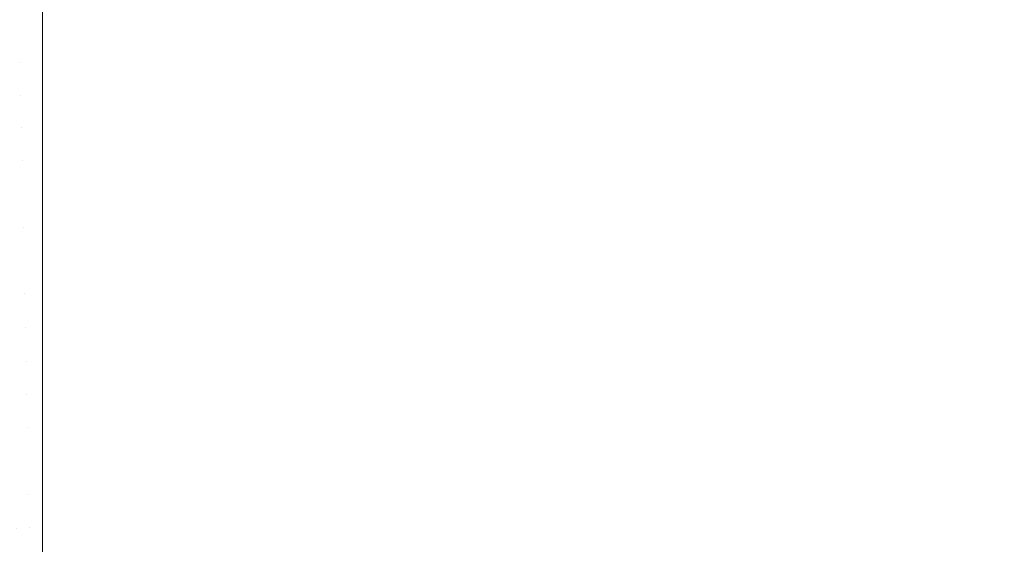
# Model space of a CAD drawing. Header units: centimetres. Extents: x -17.1 to 18.2, y 3.4 to 5.2.
# Tile 80 of 256: x -17.0217 to -16.9621, y 5.137 to 5.1687. Entities that reach past the tile are written whole.
import ezdxf

# ---------------------------------------------------------------- set-up
doc = ezdxf.new("R2010")
doc.units = ezdxf.units.CM
doc.header["$LTSCALE"] = 2.54
doc.layers.add('Lucido design-1', color=7, linetype='Continuous')

# ---------------------------------------------------------------- blocks, each defined once
blk = doc.blocks.new('Gruppo-4-1')
at = {"color": 7, "linetype": 'Continuous', "lineweight": 9}
for points, invisible_edges in [([(-17.021713, 5.168048, -1872.242071), (-17.020308, 5.167771, -1872.241786), (-17.020308, 5.170923, -1872.244803), (-17.021752, 5.16996, -1872.243887)], 13), ([(-17.020308, 5.170923, -1872.244803), (-17.020308, 5.167771, -1872.241786), (18.147234, 5.167771, -1872.241786), (18.147234, 5.169981, -1872.243902)], 10), ([(-17.020308, 5.168075, -1872.988951), (-17.020308, 5.169981, -1872.987127), (-5.297794, 5.170923, -1872.986225), (-5.297794, 5.167771, -1872.989242)], 10), ([(-17.020308, 5.169981, -1872.987127), (-17.020308, 5.168075, -1872.988951), (-17.021713, 5.168048, -1872.988957), (-17.021752, 5.16996, -1872.987141)], 14), ([(-17.021713, 5.168048, -1872.242071), (-17.023115, 5.167948, -1872.242071), (-17.023035, 5.166014, -1872.240327), (-17.021673, 5.166111, -1872.240327)], 15), ([(-17.023035, 5.166014, -1872.990701), (-17.023115, 5.167948, -1872.988957), (-17.021713, 5.168048, -1872.988957), (-17.021673, 5.166111, -1872.990701)], 15), ([(-17.021713, 5.168048, -1872.988957), (-17.020308, 5.168075, -1872.988951), (-17.020308, 5.167771, -1872.989242)], 9), ([(-17.020308, 5.167771, -1872.241786), (-17.021713, 5.168048, -1872.242071), (-17.021673, 5.166111, -1872.240327)], 11), ([(-17.021673, 5.166111, -1872.990701), (-17.021713, 5.168048, -1872.988957), (-17.020308, 5.167771, -1872.989242)], 11), ([(-17.021673, 5.166111, -1872.240327), (-17.020308, 5.164491, -1872.23891), (-17.020308, 5.167771, -1872.241786)], 9), ([(-17.020308, 5.167771, -1872.989242), (-17.020308, 5.164491, -1872.992118), (-17.021673, 5.166111, -1872.990701)], 10), ([(-5.297794, 5.167771, -1872.989242), (-17.020308, 5.167771, -1872.989242), (-17.020308, 5.168075, -1872.988951)], 9), ([(18.147234, 5.167771, -1872.241786), (-17.020308, 5.167771, -1872.241786), (-17.020308, 5.164491, -1872.23891), (18.147234, 5.164491, -1872.23891)], 5), ([(-17.020308, 5.167771, -1872.989242), (-5.297794, 5.167771, -1872.989242), (-5.297794, 5.164491, -1872.992118), (-17.020308, 5.164491, -1872.992118)], 5), ([(-17.021673, 5.166111, -1872.240327), (-17.023035, 5.166014, -1872.240327), (-17.022954, 5.164058, -1872.238653), (-17.021632, 5.164152, -1872.238653)], 15), ([(-17.021673, 5.166111, -1872.990701), (-17.021632, 5.164152, -1872.992376), (-17.022954, 5.164058, -1872.992376), (-17.023035, 5.166014, -1872.990701)], 15), ([(-17.021632, 5.164152, -1872.238653), (-17.020308, 5.164491, -1872.23891), (-17.021673, 5.166111, -1872.240327)], 11), ([(-17.021632, 5.164152, -1872.992376), (-17.021673, 5.166111, -1872.990701), (-17.020308, 5.164491, -1872.992118)], 11), ([(-17.021591, 5.162175, -1872.237049), (-17.020308, 5.161088, -1872.236179), (-17.020308, 5.164491, -1872.23891), (-17.021632, 5.164152, -1872.238653)], 13), ([(-17.020308, 5.164491, -1872.992118), (-17.020308, 5.164178, -1872.992369), (-17.021632, 5.164152, -1872.992376)], 10), ([(18.147234, 5.164491, -1872.23891), (-17.020308, 5.164491, -1872.23891), (-17.020308, 5.161088, -1872.236179), (18.147234, 5.161088, -1872.236179)], 5), ([(-5.297794, 5.164491, -1872.992118), (-5.297794, 5.161088, -1872.994849), (-17.020308, 5.161088, -1872.994849), (-17.020308, 5.164178, -1872.992369)], 10), ([(-17.020308, 5.164178, -1872.992369), (-17.020308, 5.164491, -1872.992118), (-5.297794, 5.164491, -1872.992118)], 10), ([(-17.021632, 5.164152, -1872.238653), (-17.022954, 5.164058, -1872.238653), (-17.022872, 5.162084, -1872.237049), (-17.021591, 5.162175, -1872.237049)], 15), ([(-17.022872, 5.162084, -1872.99398), (-17.022954, 5.164058, -1872.992376), (-17.021632, 5.164152, -1872.992376), (-17.021591, 5.162175, -1872.99398)], 15), ([(-17.021591, 5.162175, -1872.99398), (-17.021632, 5.164152, -1872.992376), (-17.020308, 5.164178, -1872.992369), (-17.020308, 5.161088, -1872.994849)], 11), ([(-17.021591, 5.162175, -1872.237049), (-17.022872, 5.162084, -1872.237049), (-17.02279, 5.160095, -1872.235514), (-17.02155, 5.160183, -1872.235514)], 15), ([(-17.021591, 5.162175, -1872.99398), (-17.02155, 5.160183, -1872.995514), (-17.02279, 5.160095, -1872.995514), (-17.022872, 5.162084, -1872.99398)], 15), ([(-17.02155, 5.160183, -1872.235514), (-17.020308, 5.161088, -1872.236179), (-17.021591, 5.162175, -1872.237049)], 11), ([(-17.02155, 5.160183, -1872.995514), (-17.021591, 5.162175, -1872.99398), (-17.020308, 5.161088, -1872.994849)], 11), ([(-17.020308, 5.15757, -1872.233599), (-17.020308, 5.161088, -1872.236179), (-17.02155, 5.160183, -1872.235514), (-17.021508, 5.158178, -1872.234048)], 14), ([(-17.020308, 5.161088, -1872.994849), (-17.020308, 5.160201, -1872.9955), (-17.02155, 5.160183, -1872.995514)], 10), ([(18.147234, 5.161088, -1872.236179), (-17.020308, 5.161088, -1872.236179), (-17.020308, 5.15757, -1872.233599), (18.147234, 5.15757, -1872.233599)], 5), ([(-5.297794, 5.161088, -1872.994849), (-5.297794, 5.15757, -1872.997429), (-17.020308, 5.15757, -1872.997429), (-17.020308, 5.160201, -1872.9955)], 10), ([(-17.020308, 5.160201, -1872.9955), (-17.020308, 5.161088, -1872.994849), (-5.297794, 5.161088, -1872.994849)], 10), ([(-17.021508, 5.158178, -1872.234048), (-17.02155, 5.160183, -1872.235514), (-17.02279, 5.160095, -1872.235514), (-17.022707, 5.158093, -1872.234048)], 15), ([(-17.021508, 5.158178, -1872.99698), (-17.022707, 5.158093, -1872.99698), (-17.02279, 5.160095, -1872.995514), (-17.02155, 5.160183, -1872.995514)], 15), ([(-17.02155, 5.160183, -1872.995514), (-17.020308, 5.160201, -1872.9955), (-17.020308, 5.15757, -1872.997429), (-17.021508, 5.158178, -1872.99698)], 13), ([(-17.022707, 5.158093, -1872.234048), (-17.022623, 5.156081, -1872.23265), (-17.021467, 5.156163, -1872.23265), (-17.021508, 5.158178, -1872.234048)], 15), ([(-17.021467, 5.156163, -1872.998378), (-17.022623, 5.156081, -1872.998378), (-17.022707, 5.158093, -1872.99698), (-17.021508, 5.158178, -1872.99698)], 15), ([(-17.021508, 5.158178, -1872.234048), (-17.021467, 5.156163, -1872.23265), (-17.020308, 5.15757, -1872.233599)], 11), ([(-17.021467, 5.156163, -1872.998378), (-17.021508, 5.158178, -1872.99698), (-17.020308, 5.15757, -1872.997429)], 11), ([(-17.020308, 5.153942, -1872.231175), (-17.020308, 5.15757, -1872.233599), (-17.021467, 5.156163, -1872.23265)], 10), ([(-17.020308, 5.15757, -1872.997429), (-17.020308, 5.156178, -1872.998359), (-17.021467, 5.156163, -1872.998378)], 10), ([(18.147234, 5.15757, -1872.233599), (-17.020308, 5.15757, -1872.233599), (-17.020308, 5.153942, -1872.231175), (18.147234, 5.153942, -1872.231175)], 5), ([(-5.297794, 5.15757, -1872.997429), (-5.297794, 5.153942, -1872.999853), (-17.020308, 5.153942, -1872.999853), (-17.020308, 5.156178, -1872.998359)], 10), ([(-17.020308, 5.156178, -1872.998359), (-17.020308, 5.15757, -1872.997429), (-5.297794, 5.15757, -1872.997429)], 10), ([(-17.021425, 5.154142, -1872.231319), (-17.021467, 5.156163, -1872.23265), (-17.022623, 5.156081, -1872.23265), (-17.02254, 5.154063, -1872.231319)], 15), ([(-17.021425, 5.154142, -1872.999709), (-17.02254, 5.154063, -1872.999709), (-17.022623, 5.156081, -1872.998378), (-17.021467, 5.156163, -1872.998378)], 15), ([(-17.021467, 5.156163, -1872.998378), (-17.020308, 5.156178, -1872.998359), (-17.020308, 5.153942, -1872.999853), (-17.021425, 5.154142, -1872.999709)], 13), ([(-17.021467, 5.156163, -1872.23265), (-17.021425, 5.154142, -1872.231319), (-17.020308, 5.153942, -1872.231175)], 11), ([(-17.02254, 5.154063, -1872.231319), (-17.022456, 5.152039, -1872.230054), (-17.021383, 5.152115, -1872.230054), (-17.021425, 5.154142, -1872.231319)], 15), ([(-17.021383, 5.152115, -1873.000974), (-17.022456, 5.152039, -1873.000974), (-17.02254, 5.154063, -1872.999709), (-17.021425, 5.154142, -1872.999709)], 15), ([(-17.021425, 5.154142, -1872.231319), (-17.021383, 5.152115, -1872.230054), (-17.020308, 5.153942, -1872.231175)], 11), ([(-17.021383, 5.152115, -1873.000974), (-17.021425, 5.154142, -1872.999709), (-17.020308, 5.153942, -1872.999853)], 11), ([(-17.020308, 5.150212, -1872.228911), (-17.020308, 5.153942, -1872.231175), (-17.021383, 5.152115, -1872.230054)], 10), ([(-17.020308, 5.153942, -1872.999853), (-17.020308, 5.152128, -1873.000954), (-17.021383, 5.152115, -1873.000974)], 10), ([(18.147234, 5.153942, -1872.231175), (-17.020308, 5.153942, -1872.231175), (-17.020308, 5.150212, -1872.228911), (18.147234, 5.150212, -1872.228911)], 5), ([(-5.297794, 5.153942, -1872.999853), (-5.297794, 5.150212, -1873.002117), (-17.020308, 5.150212, -1873.002117), (-17.020308, 5.152128, -1873.000954)], 10), ([(-17.020308, 5.152128, -1873.000954), (-17.020308, 5.153942, -1872.999853), (-5.297794, 5.153942, -1872.999853)], 10), ([(-17.021341, 5.150087, -1872.228853), (-17.021383, 5.152115, -1872.230054), (-17.022456, 5.152039, -1872.230054), (-17.022372, 5.150014, -1872.228853)], 15), ([(-17.021341, 5.150087, -1873.002175), (-17.022372, 5.150014, -1873.002175), (-17.022456, 5.152039, -1873.000974), (-17.021383, 5.152115, -1873.000974)], 15), ([(-17.021383, 5.152115, -1873.000974), (-17.020308, 5.152128, -1873.000954), (-17.020308, 5.150212, -1873.002117)], 9), ([(-17.021383, 5.152115, -1872.230054), (-17.021341, 5.150087, -1872.228853), (-17.020308, 5.150212, -1872.228911)], 11), ([(-17.020308, 5.150212, -1873.002117), (-17.021341, 5.150087, -1873.002175), (-17.021383, 5.152115, -1873.000974)], 11), ([(-17.022372, 5.150014, -1872.228853), (-17.022288, 5.147989, -1872.227716), (-17.021299, 5.148059, -1872.227716), (-17.021341, 5.150087, -1872.228853)], 15), ([(-17.021299, 5.148059, -1873.003312), (-17.022288, 5.147989, -1873.003312), (-17.022372, 5.150014, -1873.002175), (-17.021341, 5.150087, -1873.002175)], 15), ([(-17.020308, 5.150212, -1872.228911), (-17.021341, 5.150087, -1872.228853), (-17.021299, 5.148059, -1872.227716)], 11), ([(-17.021341, 5.150087, -1873.002175), (-17.020308, 5.150212, -1873.002117), (-17.020308, 5.148071, -1873.003291)], 9), ([(-17.020308, 5.148071, -1873.003291), (-17.021299, 5.148059, -1873.003312), (-17.021341, 5.150087, -1873.002175)], 11), ([(-17.021299, 5.148059, -1872.227716), (-17.020308, 5.146387, -1872.226813), (-17.020308, 5.150212, -1872.228911)], 9), ([(18.147234, 5.150212, -1872.228911), (-17.020308, 5.150212, -1872.228911), (-17.020308, 5.146387, -1872.226813), (18.147234, 5.146387, -1872.226813)], 5), ([(-17.020308, 5.148071, -1873.003291), (-17.020308, 5.150212, -1873.002117), (-5.297794, 5.150212, -1873.002117), (-5.297794, 5.146387, -1873.004215)], 10), ([(-17.021257, 5.146033, -1872.226641), (-17.021299, 5.148059, -1872.227716), (-17.022288, 5.147989, -1872.227716), (-17.022204, 5.145966, -1872.226641)], 15), ([(-17.021257, 5.146033, -1873.004387), (-17.022204, 5.145966, -1873.004387), (-17.022288, 5.147989, -1873.003312), (-17.021299, 5.148059, -1873.003312)], 15), ([(-17.021299, 5.148059, -1873.003312), (-17.020308, 5.148071, -1873.003291), (-17.020308, 5.146387, -1873.004215)], 9), ([(-17.020308, 5.146387, -1872.226813), (-17.021299, 5.148059, -1872.227716), (-17.021257, 5.146033, -1872.226641)], 11), ([(-17.020308, 5.146387, -1873.004215), (-17.021257, 5.146033, -1873.004387), (-17.021299, 5.148059, -1873.003312)], 11), ([(-5.297794, 5.146387, -1873.004215), (-17.020308, 5.146387, -1873.004215), (-17.020308, 5.148071, -1873.003291)], 9), ([(-17.020308, 5.146387, -1872.226813), (-17.021257, 5.146033, -1872.226641), (-17.021215, 5.144011, -1872.225626)], 11), ([(-17.021257, 5.146033, -1873.004387), (-17.020308, 5.146387, -1873.004215), (-17.020308, 5.144022, -1873.005381), (-17.021215, 5.144011, -1873.005402)], 13), ([(-17.021215, 5.144011, -1872.225626), (-17.020308, 5.142474, -1872.224883), (-17.020308, 5.146387, -1872.226813)], 9), ([(18.147234, 5.146387, -1872.226813), (-17.020308, 5.146387, -1872.226813), (-17.020308, 5.142474, -1872.224883), (18.147234, 5.142474, -1872.224883)], 5), ([(-5.297794, 5.146387, -1873.004215), (-5.297794, 5.142474, -1873.006145), (-17.020308, 5.142474, -1873.006145), (-17.020308, 5.144022, -1873.005381)], 10), ([(-17.020308, 5.144022, -1873.005381), (-17.020308, 5.146387, -1873.004215), (-5.297794, 5.146387, -1873.004215)], 10), ([(-17.022204, 5.145966, -1872.226641), (-17.022121, 5.143947, -1872.225626), (-17.021215, 5.144011, -1872.225626), (-17.021257, 5.146033, -1872.226641)], 15), ([(-17.021215, 5.144011, -1873.005402), (-17.022121, 5.143947, -1873.005402), (-17.022204, 5.145966, -1873.004387), (-17.021257, 5.146033, -1873.004387)], 15), ([(-17.021215, 5.144011, -1872.225626), (-17.022121, 5.143947, -1872.225626), (-17.022037, 5.141934, -1872.224671), (-17.021173, 5.141995, -1872.224671)], 15), ([(-17.021173, 5.141995, -1873.006357), (-17.022037, 5.141934, -1873.006357), (-17.022121, 5.143947, -1873.005402), (-17.021215, 5.144011, -1873.005402)], 15), ([(-17.021215, 5.144011, -1873.005402), (-17.020308, 5.144022, -1873.005381), (-17.020308, 5.142474, -1873.006145)], 9), ([(-17.021173, 5.141995, -1872.224671), (-17.020308, 5.142474, -1872.224883), (-17.021215, 5.144011, -1872.225626)], 11), ([(-17.020308, 5.142474, -1873.006145), (-17.021173, 5.141995, -1873.006357), (-17.021215, 5.144011, -1873.005402)], 11), ([(-17.021132, 5.139988, -1872.223773), (-17.020308, 5.13848, -1872.223126), (-17.020308, 5.142474, -1872.224883), (-17.021173, 5.141995, -1872.224671)], 13), ([(-17.021173, 5.141995, -1873.006357), (-17.020308, 5.142474, -1873.006145), (-17.020308, 5.139998, -1873.007234), (-17.021132, 5.139988, -1873.007255)], 13), ([(-17.020308, 5.142474, -1872.224883), (-17.020308, 5.13848, -1872.223126), (18.147234, 5.13848, -1872.223126), (18.147234, 5.139998, -1872.223794)], 10), ([(18.147234, 5.139998, -1872.223794), (18.147234, 5.142474, -1872.224883), (-17.020308, 5.142474, -1872.224883)], 10), ([(-5.297794, 5.142474, -1873.006145), (-5.297794, 5.13848, -1873.007902), (-17.020308, 5.13848, -1873.007902), (-17.020308, 5.139998, -1873.007234)], 10), ([(-17.020308, 5.139998, -1873.007234), (-17.020308, 5.142474, -1873.006145), (-5.297794, 5.142474, -1873.006145)], 10), ([(-17.021173, 5.141995, -1872.224671), (-17.022037, 5.141934, -1872.224671), (-17.021954, 5.13993, -1872.223773), (-17.021132, 5.139988, -1872.223773)], 15), ([(-17.021132, 5.139988, -1873.007255), (-17.021954, 5.13993, -1873.007255), (-17.022037, 5.141934, -1873.006357), (-17.021173, 5.141995, -1873.006357)], 15), ([(-17.021091, 5.13799, -1872.222932), (-17.021132, 5.139988, -1872.223773), (-17.021954, 5.13993, -1872.223773), (-17.021871, 5.137935, -1872.222932)], 15), ([(-17.021871, 5.137935, -1873.008096), (-17.021954, 5.13993, -1873.007255), (-17.021132, 5.139988, -1873.007255)], 11), ([(-17.020308, 5.13848, -1873.007902), (-17.021871, 5.137935, -1873.008096), (-17.021132, 5.139988, -1873.007255)], 11), ([(-17.021132, 5.139988, -1873.007255), (-17.020308, 5.139998, -1873.007234), (-17.020308, 5.13848, -1873.007902)], 9), ([(-17.020308, 5.13848, -1872.223126), (-17.021132, 5.139988, -1872.223773), (-17.021091, 5.13799, -1872.222932)], 11), ([(-17.020308, 5.13848, -1873.007902), (-17.020308, 5.138005, -1873.008087), (-17.021871, 5.137935, -1873.008096)], 10), ([(-17.020308, 5.138005, -1873.008087), (-17.020308, 5.136013, -1873.008862), (-17.021789, 5.135951, -1873.008883), (-17.021871, 5.137935, -1873.008096)], 14), ([(-17.021871, 5.137935, -1872.222932), (-17.021789, 5.135951, -1872.222145), (-17.021049, 5.136004, -1872.222145), (-17.021091, 5.13799, -1872.222932)], 15), ([(-17.021091, 5.13799, -1872.222932), (-17.021049, 5.136004, -1872.222145), (-17.020308, 5.134414, -1872.221545), (-17.020308, 5.13848, -1872.223126)], 11), ([(-17.020308, 5.13848, -1872.223126), (-17.020308, 5.134414, -1872.221545), (18.147234, 5.134414, -1872.221545), (18.147234, 5.138005, -1872.222941)], 10), ([(18.147234, 5.138005, -1872.222941), (18.147234, 5.13848, -1872.223126), (-17.020308, 5.13848, -1872.223126)], 10), ([(-5.297794, 5.13848, -1873.007902), (-5.297794, 5.134414, -1873.009483), (-17.020308, 5.134414, -1873.009483), (-17.020308, 5.136013, -1873.008862)], 10), ([(-17.020308, 5.136013, -1873.008862), (-17.020308, 5.138005, -1873.008087), (-5.297794, 5.13848, -1873.007902)], 10), ([(-17.020308, 5.138005, -1873.008087), (-17.020308, 5.13848, -1873.007902), (-5.297794, 5.13848, -1873.007902)], 10)]:
    blk.add_3dface(points, dxfattribs=dict(at, invisible_edges=invisible_edges))
blk = doc.blocks.new('Gruppo-5-1')
at = {"color": 7}
blk.add_blockref('Gruppo-4-1', (0, 0), dxfattribs=at)

msp = doc.modelspace()

# ---------------------------------------------------------------- block references
at = {"layer": 'Lucido design-1', "color": 7}
msp.add_blockref('Gruppo-5-1', (0, 0), dxfattribs=at)

doc.saveas('drawing.dxf')
